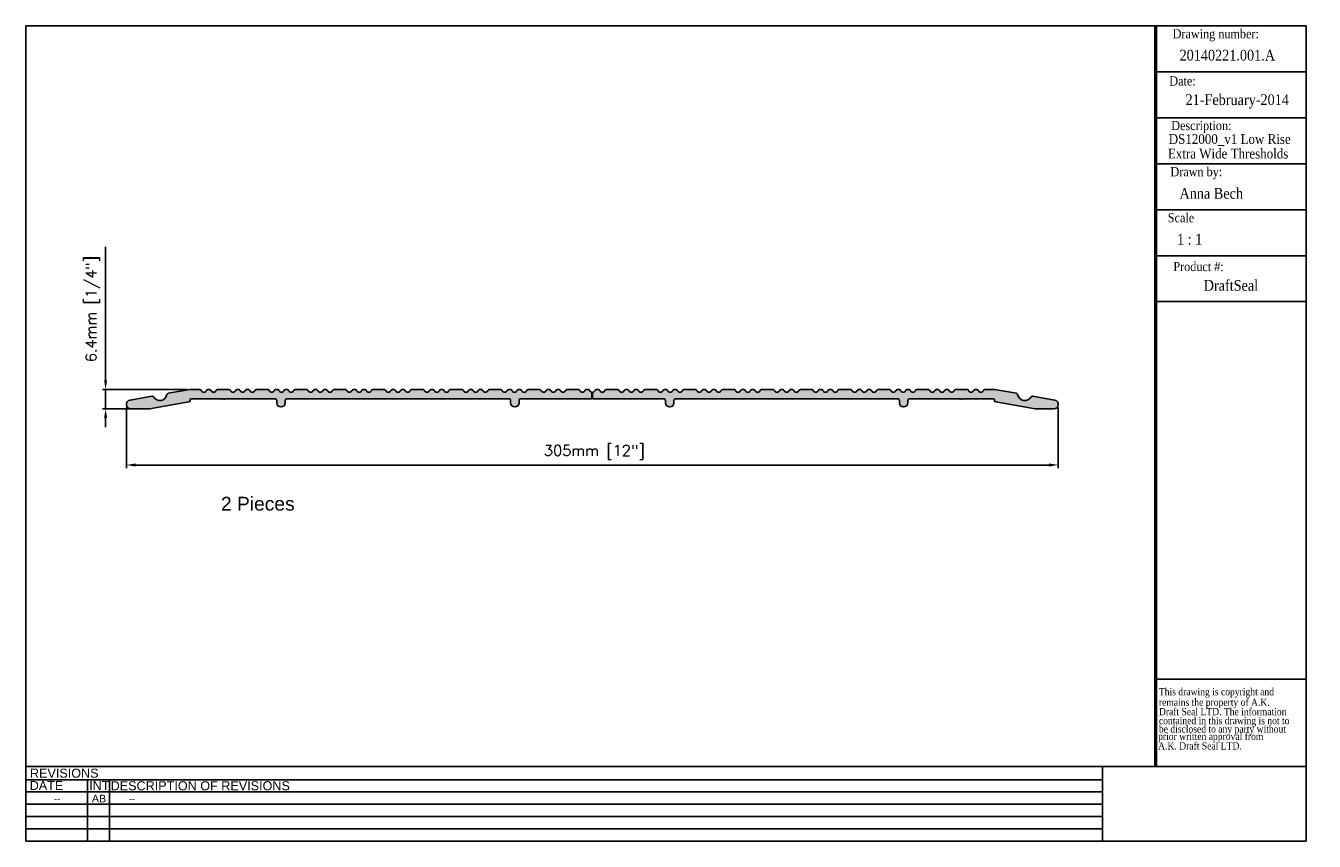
# Model space of a CAD drawing. Header units: millimetres. Extents: x 2741 to 3162, y -42 to 225.
import ezdxf
from ezdxf.enums import TextEntityAlignment as Align

# ---------------------------------------------------------------- set-up
doc = ezdxf.new("R2010")
doc.units = ezdxf.units.MM
doc.header["$MEASUREMENT"] = 0
doc.layers.add('AM_5', color=3, linetype='Continuous', lineweight=25)
doc.layers.add('BORDER', color=7, linetype='Continuous', lineweight=25)
doc.layers.add('FRAME', color=7, linetype='Continuous')
doc.styles.add('DS GROUP', font='arial.ttf')
doc.styles.get("Standard").update_dxf_attribs({"font": 'ROMANS.SHX'})
doc.styles.add('TAG', font='GARA.TTF')
doc.dimstyles.new('AM_ISO$0', dxfattribs={"dimtxt": 1.5, "dimasz": 1.5, "dimexe": 1, "dimexo": 1, "dimgap": 1.5, "dimtad": 1, "dimdec": 0, "dimdsep": 46, "dimtxsty": 'Standard', "dimcen": 0, "dimclrd": 256, "dimclre": 256, "dimclrt": 2, "dimadec": 0, "dimazin": 2, "dimtp": 0.1, "dimtm": 0.1, "dimtfac": 0.71, "dimtdec": 0, "dimtmove": 0, "dimatfit": 3, "dimfxl": 1, "dimlwd": -1, "dimlwe": -1, "dimarcsym": 1})
picture_1 = doc.add_image_def('image1.bmp', size_in_pixel=(901, 331))

# ---------------------------------------------------------------- blocks, each defined once
blk = doc.blocks.new('A$C08671A0E')
at = {"layer": 'FRAME', "style": 'TAG'}
for s, p in [('This drawing is copyright and', (14.8, -52.3)), ('remains the property of A.K.', (14.8, -101.5)), ('Draft Seal LTD. The information', (14.8, -145.7)), ('contained in this drawing is not to  ', (14.8, -187.4)), (' prior written approval from', (0, -261.2)), ('be disclosed to any party without ', (14.8, -226.7)), (' A.K. Draft Seal LTD.', (0, -306.1))]:
    blk.add_text(s, height=33.819, dxfattribs=at).set_placement(p)
blk = doc.blocks.new('*D465')
at = {"layer": 'AM_5', "linetype": 'ByBlock', "transparency": 16777216}
for p, q in [((2766.82, 108.93), (2766.82, 152.59)), ((2793.48, 105.93), (2765.82, 105.93)), ((2766.82, 99.58), (2766.82, 105.93)), ((2777.09, 99.58), (2765.82, 99.58)), ((2766.82, 96.58), (2766.82, 93.58))]:
    blk.add_line(p, q, dxfattribs=at)
at = {"layer": 'AM_5', "transparency": 16777216}
for points in [[(2766.32, 108.93), (2767.32, 108.93), (2766.82, 105.93)], [(2766.32, 96.58), (2767.32, 96.58), (2766.82, 99.58)]]:
    blk.add_solid(points, dxfattribs=at)
at = {"layer": 'Defpoints', "color": 0, "transparency": 16777216}
for p in [(2766.82, 105.93), (2794.48, 105.93), (2778.09, 99.58)]:
    blk.add_point(p, dxfattribs=at)
at = {"layer": 'AM_5', "color": 7, "transparency": 16777216, "insert": (2762.65, 132.26), "char_height": 3.5, "attachment_point": 5, "rotation": 90}
blk.add_mtext('6.4mm [1/4"]', dxfattribs=at)
blk = doc.blocks.new('*D466')
at = {"layer": 'AM_5', "linetype": 'ByBlock', "transparency": 16777216}
for p, q in [((2773.63, 100.03), (2773.63, 80.22)), ((3078.65, 100.03), (3078.65, 80.22)), ((2776.63, 81.22), (3075.65, 81.22))]:
    blk.add_line(p, q, dxfattribs=at)
at = {"layer": 'AM_5', "transparency": 16777216}
for points in [[(2776.63, 81.72), (2776.63, 80.72), (2773.63, 81.22)], [(3075.65, 81.72), (3075.65, 80.72), (3078.65, 81.22)]]:
    blk.add_solid(points, dxfattribs=at)
at = {"layer": 'Defpoints', "color": 0, "transparency": 16777216}
for p in [(2773.63, 101.03), (3078.65, 101.03), (3078.65, 81.22)]:
    blk.add_point(p, dxfattribs=at)
at = {"layer": 'AM_5', "color": 7, "transparency": 16777216, "insert": (2926.79, 85.39), "char_height": 3.5, "attachment_point": 5}
blk.add_mtext('305mm [12"]', dxfattribs=at)

msp = doc.modelspace()

# ---------------------------------------------------------------- hatches: boundary and pattern name
for points in [[(2898.91, 102.88, -0.414214), (2899.41, 102.38), (2899.41, 101.6, 1), (2902.21, 101.6), (2902.21, 102.38, -0.414214), (2902.71, 102.88), (2926.03, 102.88), (2926.03, 105.04, -0.294776), (2925.25, 105.61, 0.310114), (2924.78, 105.93), (2924.19, 105.93, 0.310114), (2923.73, 105.61, -0.686221), (2922.07, 105.61, 0.310114), (2921.6, 105.93), (2917.84, 105.93, 0.310114), (2917.38, 105.61, -0.686221), (2915.72, 105.61, 0.310114), (2915.25, 105.93), (2914.66, 105.93, 0.310114), (2914.2, 105.61, -0.686221), (2912.54, 105.61, 0.310114), (2912.07, 105.93), (2911.48, 105.93, 0.310114), (2911.02, 105.61, -0.686221), (2909.36, 105.61, 0.310114), (2908.89, 105.93), (2905.13, 105.93, 0.310114), (2904.67, 105.61, -0.686221), (2903.01, 105.61, 0.310114), (2902.54, 105.93), (2901.95, 105.93, 0.310114), (2901.49, 105.61, -0.686221), (2899.83, 105.61, 0.310114), (2899.36, 105.93), (2898.77, 105.93, 0.310114), (2898.31, 105.61, -0.686221), (2896.65, 105.61, 0.310114), (2896.18, 105.93), (2892.42, 105.93, 0.310114), (2891.96, 105.61, -0.686221), (2890.3, 105.61, 0.310114), (2889.83, 105.93), (2889.24, 105.93, 0.310114), (2888.78, 105.61, -0.686221), (2887.12, 105.61, 0.310114), (2886.65, 105.93), (2886.06, 105.93, 0.310114), (2885.6, 105.61, -0.686221), (2883.94, 105.61, 0.310114), (2883.47, 105.93), (2879.71, 105.93, 0.310114), (2879.25, 105.61, -0.686221), (2877.59, 105.61, 0.310114), (2877.12, 105.93), (2876.53, 105.93, 0.310114), (2876.07, 105.61, -0.686221), (2874.41, 105.61, 0.310114), (2873.94, 105.93), (2873.35, 105.93, 0.310114), (2872.89, 105.61, -0.686221), (2871.23, 105.61, 0.310114), (2870.76, 105.93), (2867, 105.93, 0.310114), (2866.54, 105.61, -0.686221), (2864.88, 105.61, 0.310114), (2864.41, 105.93), (2863.82, 105.93, 0.310114), (2863.36, 105.61, -0.686221), (2861.7, 105.61, 0.310114), (2861.23, 105.93), (2860.64, 105.93, 0.310114), (2860.18, 105.61, -0.686221), (2858.52, 105.61, 0.310114), (2858.05, 105.93), (2854.29, 105.93, 0.310114), (2853.83, 105.61, -0.686221), (2852.17, 105.61, 0.310114), (2851.7, 105.93), (2851.11, 105.93, 0.310114), (2850.65, 105.61, -0.686221), (2848.99, 105.61, 0.310114), (2848.52, 105.93), (2847.93, 105.93, 0.310114), (2847.47, 105.61, -0.686221), (2845.81, 105.61, 0.310114), (2845.34, 105.93), (2841.58, 105.93, 0.310114), (2841.12, 105.61, -0.686221), (2839.46, 105.61, 0.310114), (2838.99, 105.93), (2838.4, 105.93, 0.310114), (2837.94, 105.61, -0.686221), (2836.28, 105.61, 0.310114), (2835.81, 105.93), (2835.22, 105.93, 0.310114), (2834.76, 105.61, -0.686221), (2833.1, 105.61, 0.310114), (2832.63, 105.93), (2828.87, 105.93, 0.310114), (2828.41, 105.61, -0.686221), (2826.75, 105.61, 0.310114), (2826.28, 105.93), (2825.69, 105.93, 0.310114), (2825.23, 105.61, -0.686221), (2823.57, 105.61, 0.310114), (2823.1, 105.93), (2822.51, 105.93, 0.310114), (2822.05, 105.61, -0.686221), (2820.39, 105.61, 0.310114), (2819.92, 105.93), (2816.16, 105.93, 0.310114), (2815.7, 105.61, -0.686221), (2814.04, 105.61, 0.310114), (2813.57, 105.93), (2812.98, 105.93, 0.310114), (2812.52, 105.61, -0.686221), (2810.86, 105.61, 0.310114), (2810.39, 105.93), (2809.8, 105.93, 0.310114), (2809.34, 105.61, -0.686221), (2807.68, 105.61, 0.310114), (2807.21, 105.93), (2803.45, 105.93, 0.310114), (2802.99, 105.61, -0.686221), (2801.33, 105.61, 0.310114), (2800.86, 105.93), (2800.27, 105.93, 0.310114), (2799.81, 105.61, -0.686221), (2798.15, 105.61, 0.310114), (2797.68, 105.93), (2794.48, 105.93), (2787.32, 104.67, 0.313115), (2786.91, 104.26, -0.694299), (2782.5, 103.49, 0.313115), (2781.99, 103.72), (2774.83, 102.46, 0.916331), (2775.08, 99.58), (2781.11, 99.58, 0.043661), (2781.2, 99.58), (2794.06, 101.85, 0.373075), (2794.48, 102.36, -0.423388), (2794.98, 102.88), (2804.73, 102.88, 0.525924), (2805.22, 102.88), (2805.44, 102.88, 0.525924), (2805.93, 102.88), (2822.34, 102.88, -0.414214), (2822.84, 102.38), (2822.84, 101.6, 1), (2825.64, 101.6), (2825.64, 102.38, -0.414214), (2826.14, 102.88)], [(3026.14, 102.88, -0.414214), (3026.64, 102.38), (3026.64, 101.6, 1), (3029.44, 101.6), (3029.44, 102.38, -0.414214), (3029.94, 102.88), (3046.34, 102.88, 0.525924), (3046.84, 102.88), (3047.05, 102.88, 0.525924), (3047.55, 102.88), (3057.3, 102.88, -0.414214), (3057.8, 102.38), (3057.8, 102.35, 0.36397), (3058.22, 101.85), (3071.08, 99.58, 0.043661), (3071.17, 99.58), (3077.2, 99.58, 0.916331), (3077.45, 102.46), (3070.29, 103.72, 0.313115), (3069.78, 103.49, -0.694299), (3065.36, 104.26, 0.313115), (3064.96, 104.67), (3057.8, 105.93), (3054.6, 105.93, 0.310114), (3054.13, 105.61, -0.686221), (3052.47, 105.61, 0.310114), (3052.01, 105.93), (3051.42, 105.93, 0.310114), (3050.95, 105.61, -0.686221), (3049.29, 105.61, 0.310114), (3048.83, 105.93), (3045.07, 105.93, 0.310114), (3044.6, 105.61, -0.686221), (3042.94, 105.61, 0.310114), (3042.48, 105.93), (3041.89, 105.93, 0.310114), (3041.42, 105.61, -0.686221), (3039.76, 105.61, 0.310114), (3039.3, 105.93), (3038.71, 105.93, 0.310114), (3038.24, 105.61, -0.686221), (3036.58, 105.61, 0.310114), (3036.12, 105.93), (3032.36, 105.93, 0.310114), (3031.89, 105.61, -0.686221), (3030.23, 105.61, 0.310114), (3029.77, 105.93), (3029.18, 105.93, 0.310114), (3028.71, 105.61, -0.686221), (3027.05, 105.61, 0.310114), (3026.59, 105.93), (3026, 105.93, 0.310114), (3025.53, 105.61, -0.686221), (3023.87, 105.61, 0.310114), (3023.41, 105.93), (3019.65, 105.93, 0.310114), (3019.18, 105.61, -0.686221), (3017.52, 105.61, 0.310114), (3017.06, 105.93), (3016.47, 105.93, 0.310114), (3016, 105.61, -0.686221), (3014.34, 105.61, 0.310114), (3013.88, 105.93), (3013.29, 105.93, 0.310114), (3012.82, 105.61, -0.686221), (3011.16, 105.61, 0.310114), (3010.7, 105.93), (3006.94, 105.93, 0.310114), (3006.47, 105.61, -0.686221), (3004.81, 105.61, 0.310114), (3004.35, 105.93), (3003.76, 105.93, 0.310114), (3003.29, 105.61, -0.686221), (3001.63, 105.61, 0.310114), (3001.17, 105.93), (3000.58, 105.93, 0.310114), (3000.11, 105.61, -0.686221), (2998.45, 105.61, 0.310114), (2997.99, 105.93), (2994.23, 105.93, 0.310114), (2993.76, 105.61, -0.686221), (2992.1, 105.61, 0.310114), (2991.64, 105.93), (2991.05, 105.93, 0.310114), (2990.58, 105.61, -0.686221), (2988.92, 105.61, 0.310114), (2988.46, 105.93), (2987.87, 105.93, 0.310114), (2987.4, 105.61, -0.686221), (2985.74, 105.61, 0.310114), (2985.28, 105.93), (2981.52, 105.93, 0.310114), (2981.05, 105.61, -0.686221), (2979.39, 105.61, 0.310114), (2978.93, 105.93), (2978.34, 105.93, 0.310114), (2977.87, 105.61, -0.686221), (2976.21, 105.61, 0.310114), (2975.75, 105.93), (2975.16, 105.93, 0.310114), (2974.69, 105.61, -0.686221), (2973.03, 105.61, 0.310114), (2972.57, 105.93), (2968.81, 105.93, 0.310114), (2968.34, 105.61, -0.686221), (2966.68, 105.61, 0.310114), (2966.22, 105.93), (2965.63, 105.93, 0.310114), (2965.16, 105.61, -0.686221), (2963.5, 105.61, 0.310114), (2963.04, 105.93), (2962.45, 105.93, 0.310114), (2961.98, 105.61, -0.686221), (2960.32, 105.61, 0.310114), (2959.86, 105.93), (2956.1, 105.93, 0.310114), (2955.63, 105.61, -0.686221), (2953.97, 105.61, 0.310114), (2953.51, 105.93), (2952.92, 105.93, 0.310114), (2952.45, 105.61, -0.686221), (2950.79, 105.61, 0.310114), (2950.33, 105.93), (2949.74, 105.93, 0.310114), (2949.27, 105.61, -0.686221), (2947.61, 105.61, 0.310114), (2947.15, 105.93), (2943.39, 105.93, 0.310114), (2942.92, 105.61, -0.686221), (2941.26, 105.61, 0.310114), (2940.8, 105.93), (2940.21, 105.93, 0.310114), (2939.74, 105.61, -0.686221), (2938.08, 105.61, 0.310114), (2937.62, 105.93), (2937.03, 105.93, 0.310114), (2936.56, 105.61, -0.686221), (2934.9, 105.61, 0.310114), (2934.44, 105.93), (2930.68, 105.93, 0.310114), (2930.21, 105.61, -0.686221), (2928.55, 105.61, 0.310114), (2928.09, 105.93), (2927.5, 105.93, 0.310114), (2927.03, 105.61, -0.294776), (2926.25, 105.04), (2926.25, 102.88), (2949.57, 102.88, -0.414214), (2950.07, 102.38), (2950.07, 101.6, 1), (2952.87, 101.6), (2952.87, 102.38, -0.414214), (2953.37, 102.88)]]:
    msp.add_hatch(color=256).paths.add_polyline_path(points)

# ---------------------------------------------------------------- linework, layer by layer
for p, q in [((3110.55, 149.65), (3110.55, 134.65)), ((3110.55, 134.65), (3159.8, 134.65)), ((2926.03, 102.88), (2926.03, 105.04)), ((2926.25, 102.88), (2926.25, 105.04)), ((3110.55, -3.05), (3110.55, -7.04))]:
    msp.add_line(p, q)
for points in [[(2926.03, 102.88), (2902.71, 102.88, 0.414214), (2902.21, 102.38), (2902.21, 101.6, -1), (2899.41, 101.6), (2899.41, 102.38, 0.414214), (2898.91, 102.88), (2826.14, 102.88, 0.414214), (2825.64, 102.38), (2825.64, 101.6, -1), (2822.84, 101.6), (2822.84, 102.38, 0.414214), (2822.34, 102.88), (2805.93, 102.88, -0.525924), (2805.44, 102.88), (2805.22, 102.88, -0.525924), (2804.73, 102.88), (2794.98, 102.88, 0.414214), (2794.48, 102.38), (2794.48, 102.35, -0.36397), (2794.06, 101.85), (2781.2, 99.58, -0.043661), (2781.11, 99.58), (2775.08, 99.58, -0.916331), (2774.83, 102.46), (2781.99, 103.72, -0.313115), (2782.5, 103.49, 0.694299), (2786.91, 104.26, -0.313115), (2787.32, 104.67), (2794.48, 105.93), (2797.68, 105.93, -0.310114), (2798.15, 105.61, 0.686221), (2799.81, 105.61, -0.310114), (2800.27, 105.93), (2800.86, 105.93, -0.310114), (2801.33, 105.61, 0.686221), (2802.99, 105.61, -0.310114), (2803.45, 105.93), (2807.21, 105.93, -0.310114), (2807.68, 105.61, 0.686221), (2809.34, 105.61, -0.310114), (2809.8, 105.93), (2810.39, 105.93, -0.310114), (2810.86, 105.61, 0.686221), (2812.52, 105.61, -0.310114), (2812.98, 105.93), (2813.57, 105.93, -0.310114), (2814.04, 105.61, 0.686221), (2815.7, 105.61, -0.310114), (2816.16, 105.93), (2819.92, 105.93, -0.310114), (2820.39, 105.61, 0.686221), (2822.05, 105.61, -0.310114), (2822.51, 105.93), (2823.1, 105.93, -0.310114), (2823.57, 105.61, 0.686221), (2825.23, 105.61, -0.310114), (2825.69, 105.93), (2826.28, 105.93, -0.310114), (2826.75, 105.61, 0.686221), (2828.41, 105.61, -0.310114), (2828.87, 105.93), (2832.63, 105.93, -0.310114), (2833.1, 105.61, 0.686221), (2834.76, 105.61, -0.310114), (2835.22, 105.93), (2835.81, 105.93, -0.310114), (2836.28, 105.61, 0.686221), (2837.94, 105.61, -0.310114), (2838.4, 105.93), (2838.99, 105.93, -0.310114), (2839.46, 105.61, 0.686221), (2841.12, 105.61, -0.310114), (2841.58, 105.93), (2845.34, 105.93, -0.310114), (2845.81, 105.61, 0.686221), (2847.47, 105.61, -0.310114), (2847.93, 105.93), (2848.52, 105.93, -0.310114), (2848.99, 105.61, 0.686221), (2850.65, 105.61, -0.310114), (2851.11, 105.93), (2851.7, 105.93, -0.310114), (2852.17, 105.61, 0.686221), (2853.83, 105.61, -0.310114), (2854.29, 105.93), (2858.05, 105.93, -0.310114), (2858.52, 105.61, 0.686221), (2860.18, 105.61, -0.310114), (2860.64, 105.93), (2861.23, 105.93, -0.310114), (2861.7, 105.61, 0.686221), (2863.36, 105.61, -0.310114), (2863.82, 105.93), (2864.41, 105.93, -0.310114), (2864.88, 105.61, 0.686221), (2866.54, 105.61, -0.310114), (2867, 105.93), (2870.76, 105.93, -0.310114), (2871.23, 105.61, 0.686221), (2872.89, 105.61, -0.310114), (2873.35, 105.93), (2873.94, 105.93, -0.310114), (2874.41, 105.61, 0.686221), (2876.07, 105.61, -0.310114), (2876.53, 105.93), (2877.12, 105.93, -0.310114), (2877.59, 105.61, 0.686221), (2879.25, 105.61, -0.310114), (2879.71, 105.93), (2883.47, 105.93, -0.310114), (2883.94, 105.61, 0.686221), (2885.6, 105.61, -0.310114), (2886.06, 105.93), (2886.65, 105.93, -0.310114), (2887.12, 105.61, 0.686221), (2888.78, 105.61, -0.310114), (2889.24, 105.93), (2889.83, 105.93, -0.310114), (2890.3, 105.61, 0.686221), (2891.96, 105.61, -0.310114), (2892.42, 105.93), (2896.18, 105.93, -0.310114), (2896.65, 105.61, 0.686221), (2898.31, 105.61, -0.310114), (2898.77, 105.93), (2899.36, 105.93, -0.310114), (2899.83, 105.61, 0.686221), (2901.49, 105.61, -0.310114), (2901.95, 105.93), (2902.54, 105.93, -0.310114), (2903.01, 105.61, 0.686221), (2904.67, 105.61, -0.310114), (2905.13, 105.93), (2908.89, 105.93, -0.310114), (2909.36, 105.61, 0.686221), (2911.02, 105.61, -0.310114), (2911.48, 105.93), (2912.07, 105.93, -0.310114), (2912.54, 105.61, 0.686221), (2914.2, 105.61, -0.310114), (2914.66, 105.93), (2915.25, 105.93, -0.310114), (2915.72, 105.61, 0.686221), (2917.38, 105.61, -0.310114), (2917.84, 105.93), (2921.6, 105.93, -0.310114), (2922.07, 105.61, 0.686221), (2923.73, 105.61, -0.310114), (2924.19, 105.93), (2924.78, 105.93, -0.310114), (2925.25, 105.61, 0.294776), (2926.03, 105.04)], [(2926.25, 102.88), (2949.57, 102.88, -0.414214), (2950.07, 102.38), (2950.07, 101.6, 1), (2952.87, 101.6), (2952.87, 102.38, -0.414214), (2953.37, 102.88), (3026.14, 102.88, -0.414214), (3026.64, 102.38), (3026.64, 101.6, 1), (3029.44, 101.6), (3029.44, 102.38, -0.414214), (3029.94, 102.88), (3046.34, 102.88, 0.525924), (3046.84, 102.88), (3047.05, 102.88, 0.525924), (3047.55, 102.88), (3057.3, 102.88, -0.414214), (3057.8, 102.38), (3057.8, 102.35, 0.36397), (3058.22, 101.85), (3071.08, 99.58, 0.043661), (3071.17, 99.58), (3077.2, 99.58, 0.916331), (3077.45, 102.46), (3070.29, 103.72, 0.313115), (3069.78, 103.49, -0.694299), (3065.36, 104.26, 0.313115), (3064.96, 104.67), (3057.8, 105.93), (3054.6, 105.93, 0.310114), (3054.13, 105.61, -0.686221), (3052.47, 105.61, 0.310114), (3052.01, 105.93), (3051.42, 105.93, 0.310114), (3050.95, 105.61, -0.686221), (3049.29, 105.61, 0.310114), (3048.83, 105.93), (3045.07, 105.93, 0.310114), (3044.6, 105.61, -0.686221), (3042.94, 105.61, 0.310114), (3042.48, 105.93), (3041.89, 105.93, 0.310114), (3041.42, 105.61, -0.686221), (3039.76, 105.61, 0.310114), (3039.3, 105.93), (3038.71, 105.93, 0.310114), (3038.24, 105.61, -0.686221), (3036.58, 105.61, 0.310114), (3036.12, 105.93), (3032.36, 105.93, 0.310114), (3031.89, 105.61, -0.686221), (3030.23, 105.61, 0.310114), (3029.77, 105.93), (3029.18, 105.93, 0.310114), (3028.71, 105.61, -0.686221), (3027.05, 105.61, 0.310114), (3026.59, 105.93), (3026, 105.93, 0.310114), (3025.53, 105.61, -0.686221), (3023.87, 105.61, 0.310114), (3023.41, 105.93), (3019.65, 105.93, 0.310114), (3019.18, 105.61, -0.686221), (3017.52, 105.61, 0.310114), (3017.06, 105.93), (3016.47, 105.93, 0.310114), (3016, 105.61, -0.686221), (3014.34, 105.61, 0.310114), (3013.88, 105.93), (3013.29, 105.93, 0.310114), (3012.82, 105.61, -0.686221), (3011.16, 105.61, 0.310114), (3010.7, 105.93), (3006.94, 105.93, 0.310114), (3006.47, 105.61, -0.686221), (3004.81, 105.61, 0.310114), (3004.35, 105.93), (3003.76, 105.93, 0.310114), (3003.29, 105.61, -0.686221), (3001.63, 105.61, 0.310114), (3001.17, 105.93), (3000.58, 105.93, 0.310114), (3000.11, 105.61, -0.686221), (2998.45, 105.61, 0.310114), (2997.99, 105.93), (2994.23, 105.93, 0.310114), (2993.76, 105.61, -0.686221), (2992.1, 105.61, 0.310114), (2991.64, 105.93), (2991.05, 105.93, 0.310114), (2990.58, 105.61, -0.686221), (2988.92, 105.61, 0.310114), (2988.46, 105.93), (2987.87, 105.93, 0.310114), (2987.4, 105.61, -0.686221), (2985.74, 105.61, 0.310114), (2985.28, 105.93), (2981.52, 105.93, 0.310114), (2981.05, 105.61, -0.686221), (2979.39, 105.61, 0.310114), (2978.93, 105.93), (2978.34, 105.93, 0.310114), (2977.87, 105.61, -0.686221), (2976.21, 105.61, 0.310114), (2975.75, 105.93), (2975.16, 105.93, 0.310114), (2974.69, 105.61, -0.686221), (2973.03, 105.61, 0.310114), (2972.57, 105.93), (2968.81, 105.93, 0.310114), (2968.34, 105.61, -0.686221), (2966.68, 105.61, 0.310114), (2966.22, 105.93), (2965.63, 105.93, 0.310114), (2965.16, 105.61, -0.686221), (2963.5, 105.61, 0.310114), (2963.04, 105.93), (2962.45, 105.93, 0.310114), (2961.98, 105.61, -0.686221), (2960.32, 105.61, 0.310114), (2959.86, 105.93), (2956.1, 105.93, 0.310114), (2955.63, 105.61, -0.686221), (2953.97, 105.61, 0.310114), (2953.51, 105.93), (2952.92, 105.93, 0.310114), (2952.45, 105.61, -0.686221), (2950.79, 105.61, 0.310114), (2950.33, 105.93), (2949.74, 105.93, 0.310114), (2949.27, 105.61, -0.686221), (2947.61, 105.61, 0.310114), (2947.15, 105.93), (2943.39, 105.93, 0.310114), (2942.92, 105.61, -0.686221), (2941.26, 105.61, 0.310114), (2940.8, 105.93), (2940.21, 105.93, 0.310114), (2939.74, 105.61, -0.686221), (2938.08, 105.61, 0.310114), (2937.62, 105.93), (2937.03, 105.93, 0.310114), (2936.56, 105.61, -0.686221), (2934.9, 105.61, 0.310114), (2934.44, 105.93), (2930.68, 105.93, 0.310114), (2930.21, 105.61, -0.686221), (2928.55, 105.61, 0.310114), (2928.09, 105.93), (2927.5, 105.93, 0.310114), (2927.03, 105.61, -0.294776), (2926.25, 105.04)]]:
    msp.add_lwpolyline(points, format="xyb")
at = {"layer": 'BORDER'}
for p, q in [((2740.7, 224.87), (3159.8, 224.87)), ((2740.7, -41.83), (2740.7, 224.87)), ((3159.8, 224.87), (3159.8, -41.83)), ((3159.8, -41.83), (3159.8, 161.37)), ((3110.55, 110.37), (3110.55, 106.37)), ((3110.55, 11.2), (3159.8, 11.2)), ((3159.8, -17.4), (2740.7, -17.4)), ((3093.18, -21.71), (2740.7, -21.71)), ((2760.91, -21.71), (2760.91, -41.83)), ((2768.13, -21.71), (2768.13, -41.83)), ((3093.18, -25.73), (2740.7, -25.73)), ((3093.18, -29.76), (2740.7, -29.76)), ((3093.18, -33.78), (2740.7, -33.78)), ((3093.18, -37.8), (2740.7, -37.8)), ((3159.8, -41.83), (2740.7, -41.83)), ((2893.1, -41.83), (3159.8, -41.83))]:
    msp.add_line(p, q, dxfattribs=at)
at = {"layer": 'BORDER', "lineweight": 53}
for p in [(3110.55, -17.4), (3110.55, -17.12)]:
    msp.add_line(p, (3110.55, 224.87), dxfattribs=at)
at = {"layer": 'FRAME'}
for p, q in [((3110.55, 209.83), (3159.8, 209.83)), ((3110.55, 194.81), (3159.8, 194.81)), ((3110.55, 179.76), (3159.8, 179.76)), ((3110.55, 164.72), (3159.8, 164.72)), ((3110.55, 149.65), (3159.8, 149.65)), ((3110.55, 149.65), (3159.8, 149.65))]:
    msp.add_line(p, q, dxfattribs=at)
at = {"layer": 'FRAME', "color": 1}
for q in [(3093.18, -17.39), (3093.18, -17.4)]:
    msp.add_line((3093.18, -41.83), q, dxfattribs=at)

# ---------------------------------------------------------------- block references
at = {"xscale": 0.06987750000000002, "yscale": 0.06987750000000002, "zscale": 0.06987750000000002}
msp.add_blockref('A$C08671A0E', (3110.55, 9.55), dxfattribs=at)

# ---------------------------------------------------------------- texts
at = {"layer": 'BORDER', "attachment_point": 2, "style": 'DS GROUP'}
for s, width, heights, insert, char_height in [('2 Pieces', 103.8609, [0], (2816.65, 70.81), 4.5), ('REVISIONS', 20.3868, [0], (2753.3, -18.1), 2.953), ('DATE', 20.3868, [0], (2747.48, -22.14), 2.953), ('INT', 20.3868, [0], (2764.78, -22.14), 2.953), ('DESCRIPTION OF REVISIONS', 103.8609, [0], (2797.82, -22.22), 2.9531), ('--', 20.3868, [3.16], (2750.98, -26.87), 2.2), ('AB', 20.3868, [2.71], (2764.67, -26.63), 2.5), ('--', 103.8609, [0], (2775.46, -26.91), 2.2)]:
    msp.add_mtext_dynamic_manual_height_columns(s, width=width, gutter_width=7.5, heights=heights, dxfattribs=dict(at, insert=insert, char_height=char_height))
at = {"layer": 'FRAME', "style": 'TAG'}
for s, height, p in [('Drawing number:', 3, (3130.2, 221.86)), ('20140221.001.A', 3.5, (3133.98, 215.25)), ('Date:', 3, (3119.31, 206.81)), ('21-February-2014', 3.5, (3137.23, 200.23)), ('Description:', 3, (3125.48, 191.79)), ('Drawn by:', 3, (3123.84, 176.75)), ('Anna Bech', 3.5, (3128.73, 170.14)), ('1 : 1', 3.5, (3121.66, 155.06)), ('Product #:', 3, (3124.56, 146.2)), ('DraftSeal ', 3.5, (3135.74, 140.08))]:
    msp.add_text(s, height=height, dxfattribs=at).set_placement(p, align=Align.MIDDLE)
for s, p in [('DS12000_v1 Low Rise ', (3135.3, 186.24)), ('Extra Wide Thresholds', (3134.24, 181.47))]:
    msp.add_text(s, height=3.2, dxfattribs=at).set_placement(p, align=Align.CENTER)
msp.add_text('Scale', height=3, dxfattribs=at).set_placement((3114.5, 160.6))

# ---------------------------------------------------------------- dimensions: what is measured, and where the dimension line sits
at = {"layer": 'AM_5'}
dim = msp.add_linear_dim(base=(2766.81777815, 105.92718681), p1=(2778.09497555, 99.57718681), p2=(2794.47651699, 105.92718681), angle=90, dimstyle='AM_ISO$0', override={"dimtxt": 3.5, "dimasz": 3, "dimdec": 1, "dimpost": '<>mm', "dimclrt": 7}, dxfattribs=at)
dim.commit()
dim.dimension.update_dxf_attribs({"geometry": '*D465', "text_midpoint": (2766.81777815, 132.26052014), "dimtype": 160})
dim = msp.add_linear_dim(base=(3078.65, 81.22), p1=(2773.63, 101.03), p2=(3078.65, 101.03), dimstyle='AM_ISO$0', override={"dimtxt": 3.5, "dimasz": 3, "dimdec": 1, "dimpost": '<>mm', "dimclrt": 7}, dxfattribs=at)
dim.commit()
dim.dimension.update_dxf_attribs({"geometry": '*D466', "text_midpoint": (2926.79, 81.22), "dimtype": 160})

# ---------------------------------------------------------------- pictures from other files: only their frames are drawn
image = msp.add_image(picture_1, insert=(3093.18, -41.83), size_in_units=(66.62, 24.47))
image.dxf.flags = 7

doc.saveas('drawing.dxf')
